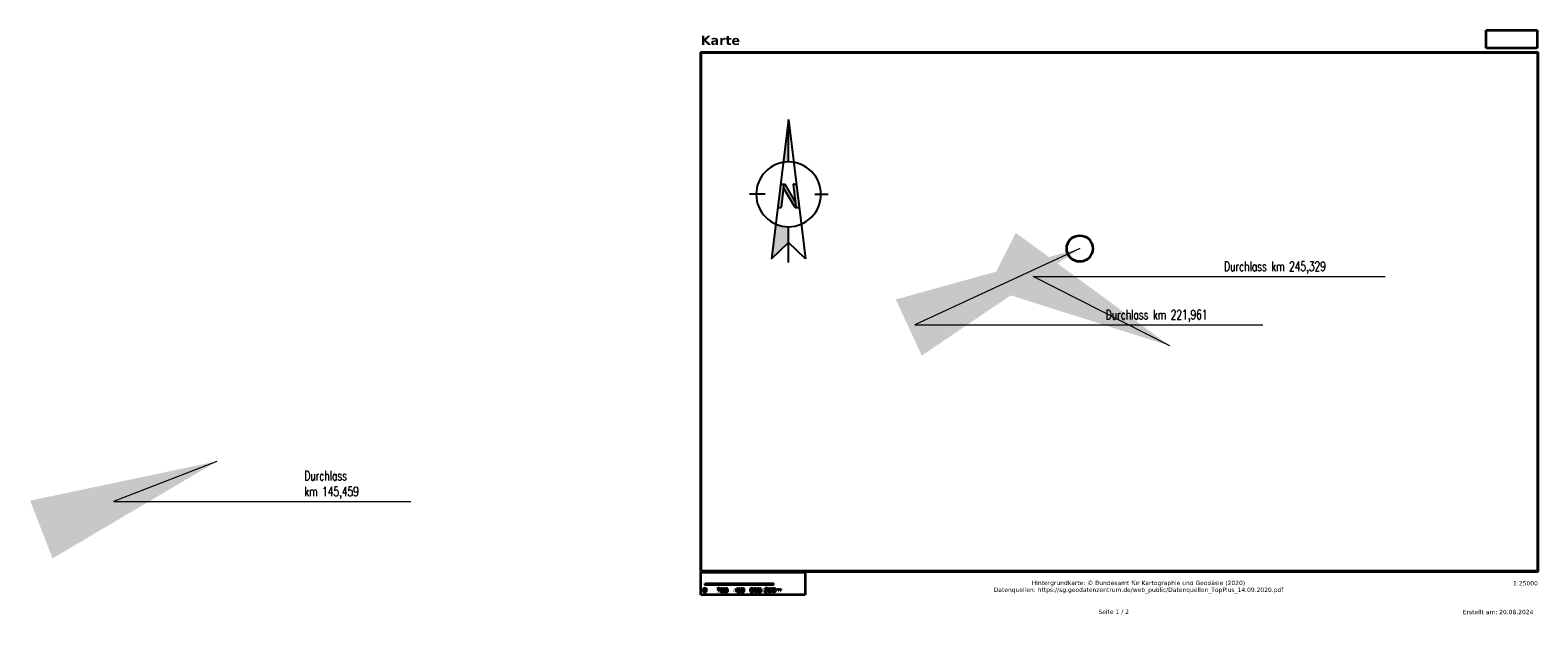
# Model space of a CAD drawing. Header units: metres. Extents: x -11 to 3443208, y -13 to 5427948.
# Tile 4 of 29: x 78 to 106, y -13 to -2. Entities that reach past the tile are written whole.
import ezdxf

# ---------------------------------------------------------------- set-up
doc = ezdxf.new("R2010")
doc.units = ezdxf.units.M
doc.linetypes.add('AUSGEZOGEN', pattern=[2, 1, 1])
for name, color, linetype in [('_NORDPFEIL', 7, 'Continuous'), ('PDF5_Bilder', 7, 'Continuous'), ('PDF5_Flächenfüllungen', 7, 'Continuous'), ('PDF5_Geometrie', 7, 'Continuous'), ('T__VERM', 3, 'Continuous')]:
    doc.layers.add(name, color=color, linetype=linetype)
doc.layers.add('IBJ_Sonstiges-1', color=1, linetype='Continuous', lineweight=50)
doc.layers.add('PDF5_Text', color=7, linetype='Continuous', true_color=0x003063)
doc.styles.add('PDF DejaVu Sans', font='DejaVuSans.ttf')
doc.styles.add('PDF DejaVu Sans Bold', font='DejaVuSans-Bold.ttf')
doc.styles.get("Standard").update_dxf_attribs({"font": 'simplex.shx', "width": 0.7})
doc.dimstyles.new('SOFI35$7', dxfattribs={"dimscale": 0, "dimtxt": 3.5, "dimasz": 3.5, "dimexe": 0.18, "dimexo": 0.0625, "dimgap": 0.945, "dimtad": 1, "dimdec": 3, "dimrnd": 0.001, "dimzin": 0, "dimdsep": 46, "dimtxsty": 'Standard', "dimblk1": 'SOF_BEMSTR1', "dimblk2": 'SOF_BEMSTR2', "dimcen": 3.5, "dimse1": 1, "dimse2": 1, "dimclrd": 1, "dimclre": 1, "dimclrt": 2, "dimadec": 0, "dimazin": 0, "dimtfac": 1, "dimtdec": 3, "dimtmove": 0, "dimatfit": 0, "dimfxl": 1, "dimtolj": 1, "dimtzin": 0, "dimlwd": 0, "dimlwe": 0, "dimarcsym": 0})
picture_1 = doc.add_image_def('image1.png', size_in_pixel=(1867, 1157))
picture_2 = doc.add_image_def('image2.png', size_in_pixel=(2068, 1281))
picture_3 = doc.add_image_def('image3.png', size_in_pixel=(1, 1))
picture_4 = doc.add_image_def('image4.png', size_in_pixel=(278, 98))

# ---------------------------------------------------------------- blocks, each defined once
blk = doc.blocks.new('NP')
at = {"color": 0}
for p, q in [((0, 1.834), (-0.414, -1.58)), ((0, 0.883), (0, 1.834)), ((0, 1.834), (0.414, -1.58)), ((0, 0.792), (0, 1.834)), ((-0.569, 0), (-0.958, 0)), ((-0.192, 0.25), (-0.083, 0.25)), ((-0.112, 0.25), (-0.181, -0.319)), ((0.158, -0.319), (-0.123, 0.161)), ((0.163, -0.172), (-0.083, 0.25)), ((0.112, 0.25), (0.181, -0.319)), ((0.129, 0.25), (0.112, 0.25)), ((0.129, 0.25), (0.192, 0.25)), ((-0.261, -0.319), (-0.181, -0.319)), ((0.158, -0.319), (0.261, -0.319)), ((0.639, 0), (0.968, 0)), ((0, -1.666), (0, -0.792)), ((-0.414, -1.58), (0, -1.177)), ((0.414, -1.58), (0, -1.177))]:
    blk.add_line(p, q, dxfattribs=at)
blk.add_ellipse((0, 0), major_axis=(0.56, 0.56), ratio=1, start_param=5.497787, end_param=11.780972, dxfattribs=at)
for points in [[(-0.127, 0.782), (0, 1.834), (0, 0.792), (-0.127, 0.782)], [(-0.127, 0.782), (0, 1.834), (0, 0.792), (-0.127, 0.782)], [(-0.127, 0.782), (0, 1.834), (0, 0.792), (0, 1.834)], [(-0.261, -0.319), (-0.192, 0.25), (-0.181, -0.319), (-0.112, 0.25)], [(-0.083, 0.25), (0.163, -0.172), (-0.123, 0.161), (0.158, -0.319)], [(-0.123, 0.161), (-0.112, 0.25), (-0.083, 0.25), (-0.112, 0.25)], [(0.181, -0.319), (0.112, 0.25), (0.261, -0.319), (0.192, 0.25)], [(0.158, -0.319), (0.163, -0.172), (0.181, -0.319), (0.163, -0.172)], [(-0.414, -1.58), (-0.31, -0.729), (0, -1.177), (0, -0.792)]]:
    blk.add_solid(points, dxfattribs=at)
blk = doc.blocks.new('SOF_BEMSTR1')
at = {"color": 0, "linetype": 'ByBlock', "lineweight": -2}
for p, q in [((0, 20), (0, -8.5)), ((3.535, 3.535), (-3.535, -3.535)), ((-5, 0), (5, 0))]:
    blk.add_line(p, q, dxfattribs=at)
blk = doc.blocks.new('SOF_BEMSTR2')
at = {"color": 0, "linetype": 'ByBlock', "lineweight": -2}
for p, q in [((0, -20), (0, 8.5)), ((3.535, 3.535), (-3.535, -3.535)), ((-5, 0), (5, 0))]:
    blk.add_line(p, q, dxfattribs=at)
blk = doc.blocks.new('Karte_221$965')
at = {"layer": 'PDF5_Flächenfüllungen', "linetype": 'AUSGEZOGEN', "lineweight": 35, "true_color": 0xffffff, "transparency": 33554559}
for points in [[(0.667, 1.028), (0.986, 1.028), (0.986, 1), (0.667, 1)], [(1.292, 1.028), (1.611, 1.028), (1.611, 1), (1.292, 1)]]:
    blk.add_hatch(color=7, dxfattribs=at).paths.add_polyline_path(points)
at = {"layer": 'PDF5_Flächenfüllungen', "linetype": 'AUSGEZOGEN', "lineweight": 35, "transparency": 33554559}
h = blk.add_hatch(color=256, dxfattribs=at)
h.paths.add_polyline_path([(0.896, 0.87), (0.935, 0.87), (0.935, 0.861), (0.883, 0.861), (0.883, 0.87)], flags=0)
h.paths.add_polyline_path([(0.9, 0.888, 0.004996), (0.883, 0.87)], flags=0)
h.paths.add_polyline_path([(0.907, 0.934, 0.072252), (0.896, 0.933)], flags=0)
h.paths.add_polyline_path([(0.896, 0.933, 0.055406), (0.884, 0.927)], flags=0)
h.paths.add_polyline_path([(0.884, 0.927), (0.884, 0.938)], flags=0)
h.paths.add_polyline_path([(0.926, 0.9, 0.003189), (0.917, 0.891)], flags=0)
h.paths.add_polyline_path([(0.917, 0.891, 0.0002), (0.896, 0.87)], flags=0)
h.paths.add_polyline_path([(0.981, 0.935, 0.267147), (0.968, 0.926)], flags=0)
h.paths.add_polyline_path([(1.052, 0.935, 0.267147), (1.039, 0.926)], flags=0)
for points in [[(0.986, 1.028), (1.306, 1.028), (1.306, 1), (0.986, 1)], [(1.611, 1.028), (1.931, 1.028), (1.931, 1), (1.611, 1)]]:
    blk.add_hatch(color=256, dxfattribs=at).paths.add_polyline_path(points)
h = blk.add_hatch(color=256, dxfattribs=at)
h.paths.add_polyline_path([(1.223, 0.933), (1.195, 0.889), (1.223, 0.889)], flags=0)
h.paths.add_polyline_path([(1.22, 0.942), (1.233, 0.942), (1.233, 0.889), (1.245, 0.889), (1.245, 0.88), (1.233, 0.88), (1.233, 0.861), (1.223, 0.861), (1.223, 0.88), (1.186, 0.88), (1.186, 0.891)], flags=0)
h.paths.add_polyline_path([(1.287, 0.935, 0.267147), (1.274, 0.926)], flags=0)
h.paths.add_polyline_path([(1.357, 0.935, 0.267147), (1.344, 0.926)], flags=0)
h = blk.add_hatch(color=256, dxfattribs=at)
h.paths.add_polyline_path([(1.525, 0.873, 0.202637), (1.537, 0.868)], flags=0)
h.paths.add_polyline_path([(1.558, 0.94), (1.558, 0.93)], flags=0)
h.paths.add_polyline_path([(1.55, 0.943, 0.043334), (1.541, 0.944)], flags=0)
h.paths.add_polyline_path([(1.558, 0.94, 0.049209), (1.55, 0.943)], flags=0)
h.paths.add_polyline_path([(1.606, 0.935, 0.267147), (1.593, 0.926)], flags=0)
h.paths.add_polyline_path([(1.677, 0.935, 0.267147), (1.664, 0.926)], flags=0)
h = blk.add_hatch(color=256, dxfattribs=at)
h.paths.add_polyline_path([(1.811, 0.872, 0.186975), (1.816, 0.884)], flags=0)
h.paths.add_polyline_path([(1.773, 0.923, 0.159072), (1.777, 0.911)], flags=0)
h.paths.add_polyline_path([(1.825, 0.923, 0.212147), (1.818, 0.938)], flags=0)
h.paths.add_polyline_path([(1.81, 0.904, 0.147722), (1.821, 0.911)], flags=0)
h.paths.add_polyline_path([(1.827, 0.884, 0.165198), (1.823, 0.897)], flags=0)
h.paths.add_polyline_path([(1.788, 0.904, 0.14286), (1.776, 0.897)], flags=0)
h.paths.add_polyline_path([(1.81, 0.912, 0.196821), (1.814, 0.922)], flags=0)
h.paths.add_polyline_path([(1.87, 0.935, 0.267147), (1.857, 0.926)], flags=0)
h.paths.add_polyline_path([(1.941, 0.935, 0.267147), (1.928, 0.926)], flags=0)
h.paths.add_polyline_path([(2.055, 0.923, 0.123685), (2.043, 0.92)], flags=0)
h.paths.add_polyline_path([(2.075, 0.898), (2.075, 0.861), (2.065, 0.861), (2.065, 0.898)], flags=0)
h.paths.add_polyline_path([(2.035, 0.895), (2.035, 0.861), (2.025, 0.861), (2.025, 0.898)], flags=0)
h.paths.add_polyline_path([(1.996, 0.895), (1.996, 0.861), (1.986, 0.861), (1.986, 0.922), (1.996, 0.922), (1.996, 0.913)], flags=0)
at = {"layer": 'PDF5_Flächenfüllungen', "linetype": 'AUSGEZOGEN', "lineweight": 35, "true_color": 0x003063, "transparency": 33554559}
h = blk.add_hatch(color=148, dxfattribs=at)
h.paths.add_polyline_path([(0.583, 0.389), (16.139, 0.389)], flags=0)
h.paths.add_polyline_path([(16.139, 0.389), (16.139, 0.597)], flags=0)
h.paths.add_polyline_path([(16.139, 0.597), (0.583, 0.597)], flags=0)
h.paths.add_polyline_path([(0.583, 0.597), (0.583, 0.389)], flags=0)
at = {"layer": 'PDF5_Geometrie', "color": 148, "linetype": 'AUSGEZOGEN', "lineweight": 35, "true_color": 0x003063}
blk.add_lwpolyline([(0.583, 1.25), (16.139, 1.25), (16.139, 10.889), (0.583, 10.889)], close=True, dxfattribs=at)
at = {"layer": 'PDF5_Geometrie', "linetype": 'AUSGEZOGEN', "lineweight": 35}
blk.add_lwpolyline([(0.66, 0.935, 0.270762), (0.648, 0.926)], format="xyb", dxfattribs=at)
blk.add_lwpolyline([(0.667, 1.028), (1.931, 1.028), (1.931, 1), (0.667, 1)], close=True, dxfattribs=at)
for points in [[(0.632, 0.902), (0.632, 0.902), (0.632, 0.922), (0.64, 0.933)], [(0.64, 0.87), (0.64, 0.87), (0.632, 0.881), (0.632, 0.902)], [(0.64, 0.933), (0.64, 0.933), (0.647, 0.944), (0.66, 0.944)], [(0.66, 0.86), (0.66, 0.86), (0.647, 0.86), (0.64, 0.87)], [(0.648, 0.926), (0.648, 0.926), (0.643, 0.918), (0.643, 0.902)], [(0.643, 0.902), (0.643, 0.902), (0.643, 0.885), (0.648, 0.877)], [(0.648, 0.877), (0.648, 0.877), (0.652, 0.868), (0.66, 0.868)], [(0.66, 0.944), (0.66, 0.944), (0.674, 0.944), (0.681, 0.933)], [(0.673, 0.926), (0.673, 0.926), (0.669, 0.935), (0.66, 0.935)], [(0.66, 0.868), (0.66, 0.868), (0.669, 0.868), (0.673, 0.877)], [(0.681, 0.87), (0.681, 0.87), (0.674, 0.86), (0.66, 0.86)], [(0.677, 0.902), (0.677, 0.902), (0.677, 0.918), (0.673, 0.926)], [(0.673, 0.877), (0.673, 0.877), (0.677, 0.885), (0.677, 0.902)], [(0.681, 0.933), (0.681, 0.933), (0.688, 0.922), (0.688, 0.902)], [(0.688, 0.902), (0.688, 0.902), (0.688, 0.881), (0.681, 0.87)], [(0.884, 0.938), (0.884, 0.938), (0.89, 0.941), (0.896, 0.942)], [(0.896, 0.942), (0.896, 0.942), (0.902, 0.944), (0.907, 0.944)], [(0.9, 0.888), (0.9, 0.888), (0.911, 0.899), (0.914, 0.902)], [(0.907, 0.944), (0.907, 0.944), (0.919, 0.944), (0.927, 0.937)], [(0.919, 0.93), (0.919, 0.93), (0.914, 0.934), (0.907, 0.934)], [(0.914, 0.902), (0.914, 0.902), (0.919, 0.908), (0.921, 0.912)], [(0.923, 0.92), (0.923, 0.92), (0.923, 0.926), (0.919, 0.93)], [(0.921, 0.912), (0.921, 0.912), (0.923, 0.916), (0.923, 0.92)], [(0.932, 0.911), (0.932, 0.911), (0.93, 0.907), (0.926, 0.9)], [(0.927, 0.937), (0.927, 0.937), (0.934, 0.931), (0.934, 0.921)], [(0.934, 0.921), (0.934, 0.921), (0.934, 0.916), (0.932, 0.911)], [(0.953, 0.902), (0.953, 0.902), (0.953, 0.922), (0.96, 0.933)], [(0.96, 0.87), (0.96, 0.87), (0.953, 0.881), (0.953, 0.902)], [(0.96, 0.933), (0.96, 0.933), (0.967, 0.944), (0.981, 0.944)], [(0.981, 0.86), (0.981, 0.86), (0.967, 0.86), (0.96, 0.87)], [(0.968, 0.926), (0.968, 0.926), (0.964, 0.918), (0.964, 0.902)], [(0.964, 0.902), (0.964, 0.902), (0.964, 0.885), (0.968, 0.877)], [(0.968, 0.877), (0.968, 0.877), (0.973, 0.868), (0.981, 0.868)], [(0.981, 0.944), (0.981, 0.944), (0.995, 0.944), (1.002, 0.933)], [(0.994, 0.926), (0.994, 0.926), (0.99, 0.935), (0.981, 0.935)], [(0.981, 0.868), (0.981, 0.868), (0.99, 0.868), (0.994, 0.877)], [(1.002, 0.87), (1.002, 0.87), (0.995, 0.86), (0.981, 0.86)], [(0.998, 0.902), (0.998, 0.902), (0.998, 0.918), (0.994, 0.926)], [(0.994, 0.877), (0.994, 0.877), (0.998, 0.885), (0.998, 0.902)], [(1.002, 0.933), (1.002, 0.933), (1.009, 0.922), (1.009, 0.902)], [(1.009, 0.902), (1.009, 0.902), (1.009, 0.881), (1.002, 0.87)], [(1.024, 0.902), (1.024, 0.902), (1.024, 0.922), (1.031, 0.933)], [(1.031, 0.87), (1.031, 0.87), (1.024, 0.881), (1.024, 0.902)], [(1.031, 0.933), (1.031, 0.933), (1.038, 0.944), (1.052, 0.944)], [(1.052, 0.86), (1.052, 0.86), (1.038, 0.86), (1.031, 0.87)], [(1.039, 0.926), (1.039, 0.926), (1.035, 0.918), (1.035, 0.902)], [(1.035, 0.902), (1.035, 0.902), (1.035, 0.885), (1.039, 0.877)], [(1.039, 0.877), (1.039, 0.877), (1.043, 0.868), (1.052, 0.868)], [(1.052, 0.944), (1.052, 0.944), (1.065, 0.944), (1.073, 0.933)], [(1.064, 0.926), (1.064, 0.926), (1.06, 0.935), (1.052, 0.935)], [(1.052, 0.868), (1.052, 0.868), (1.06, 0.868), (1.064, 0.877)], [(1.073, 0.87), (1.073, 0.87), (1.065, 0.86), (1.052, 0.86)], [(1.069, 0.902), (1.069, 0.902), (1.069, 0.918), (1.064, 0.926)], [(1.064, 0.877), (1.064, 0.877), (1.069, 0.885), (1.069, 0.902)], [(1.073, 0.933), (1.073, 0.933), (1.08, 0.922), (1.08, 0.902)], [(1.08, 0.902), (1.08, 0.902), (1.08, 0.881), (1.073, 0.87)], [(1.259, 0.902), (1.259, 0.902), (1.259, 0.922), (1.266, 0.933)], [(1.266, 0.87), (1.266, 0.87), (1.259, 0.881), (1.259, 0.902)], [(1.266, 0.933), (1.266, 0.933), (1.273, 0.944), (1.287, 0.944)], [(1.287, 0.86), (1.287, 0.86), (1.273, 0.86), (1.266, 0.87)], [(1.274, 0.926), (1.274, 0.926), (1.27, 0.918), (1.27, 0.902)], [(1.27, 0.902), (1.27, 0.902), (1.27, 0.885), (1.274, 0.877)], [(1.274, 0.877), (1.274, 0.877), (1.278, 0.868), (1.287, 0.868)], [(1.287, 0.944), (1.287, 0.944), (1.3, 0.944), (1.307, 0.933)], [(1.299, 0.926), (1.299, 0.926), (1.295, 0.935), (1.287, 0.935)], [(1.287, 0.868), (1.287, 0.868), (1.295, 0.868), (1.299, 0.877)], [(1.307, 0.87), (1.307, 0.87), (1.3, 0.86), (1.287, 0.86)], [(1.304, 0.902), (1.304, 0.902), (1.304, 0.918), (1.299, 0.926)], [(1.299, 0.877), (1.299, 0.877), (1.304, 0.885), (1.304, 0.902)], [(1.307, 0.933), (1.307, 0.933), (1.315, 0.922), (1.315, 0.902)], [(1.315, 0.902), (1.315, 0.902), (1.315, 0.881), (1.307, 0.87)], [(1.329, 0.902), (1.329, 0.902), (1.329, 0.922), (1.337, 0.933)], [(1.337, 0.87), (1.337, 0.87), (1.329, 0.881), (1.329, 0.902)], [(1.337, 0.933), (1.337, 0.933), (1.344, 0.944), (1.357, 0.944)], [(1.357, 0.86), (1.357, 0.86), (1.344, 0.86), (1.337, 0.87)], [(1.344, 0.926), (1.344, 0.926), (1.34, 0.918), (1.34, 0.902)], [(1.34, 0.902), (1.34, 0.902), (1.34, 0.885), (1.344, 0.877)], [(1.344, 0.877), (1.344, 0.877), (1.349, 0.868), (1.357, 0.868)], [(1.357, 0.944), (1.357, 0.944), (1.371, 0.944), (1.378, 0.933)], [(1.37, 0.926), (1.37, 0.926), (1.366, 0.935), (1.357, 0.935)], [(1.357, 0.868), (1.357, 0.868), (1.366, 0.868), (1.37, 0.877)], [(1.378, 0.87), (1.378, 0.87), (1.371, 0.86), (1.357, 0.86)], [(1.374, 0.902), (1.374, 0.902), (1.374, 0.918), (1.37, 0.926)], [(1.37, 0.877), (1.37, 0.877), (1.374, 0.885), (1.374, 0.902)], [(1.378, 0.933), (1.378, 0.933), (1.385, 0.922), (1.385, 0.902)], [(1.385, 0.902), (1.385, 0.902), (1.385, 0.881), (1.378, 0.87)], [(1.508, 0.902), (1.508, 0.902), (1.508, 0.921), (1.517, 0.932)], [(1.515, 0.87), (1.515, 0.87), (1.508, 0.881), (1.508, 0.902)], [(1.537, 0.86), (1.537, 0.86), (1.523, 0.86), (1.515, 0.87)], [(1.517, 0.932), (1.517, 0.932), (1.526, 0.944), (1.541, 0.944)], [(1.525, 0.927), (1.525, 0.927), (1.52, 0.92), (1.519, 0.905)], [(1.519, 0.905), (1.519, 0.905), (1.522, 0.91), (1.527, 0.912)], [(1.525, 0.901), (1.525, 0.901), (1.521, 0.896), (1.521, 0.887)], [(1.521, 0.887), (1.521, 0.887), (1.521, 0.878), (1.525, 0.873)], [(1.542, 0.934), (1.542, 0.934), (1.531, 0.934), (1.525, 0.927)], [(1.537, 0.906), (1.537, 0.906), (1.529, 0.906), (1.525, 0.901)], [(1.527, 0.912), (1.527, 0.912), (1.532, 0.915), (1.537, 0.915)], [(1.537, 0.915), (1.537, 0.915), (1.549, 0.915), (1.557, 0.907)], [(1.548, 0.901), (1.548, 0.901), (1.544, 0.906), (1.537, 0.906)], [(1.537, 0.868), (1.537, 0.868), (1.544, 0.868), (1.548, 0.873)], [(1.556, 0.867), (1.556, 0.867), (1.549, 0.86), (1.537, 0.86)], [(1.55, 0.933), (1.55, 0.933), (1.546, 0.934), (1.542, 0.934)], [(1.553, 0.887), (1.553, 0.887), (1.553, 0.896), (1.548, 0.901)], [(1.548, 0.873), (1.548, 0.873), (1.553, 0.878), (1.553, 0.887)], [(1.558, 0.93), (1.558, 0.93), (1.554, 0.932), (1.55, 0.933)], [(1.564, 0.887), (1.564, 0.887), (1.564, 0.875), (1.556, 0.867)], [(1.557, 0.907), (1.557, 0.907), (1.564, 0.9), (1.564, 0.887)], [(1.578, 0.902), (1.578, 0.902), (1.578, 0.922), (1.585, 0.933)], [(1.585, 0.87), (1.585, 0.87), (1.578, 0.881), (1.578, 0.902)], [(1.585, 0.933), (1.585, 0.933), (1.592, 0.944), (1.606, 0.944)], [(1.606, 0.86), (1.606, 0.86), (1.592, 0.86), (1.585, 0.87)], [(1.593, 0.926), (1.593, 0.926), (1.589, 0.918), (1.589, 0.902)], [(1.589, 0.902), (1.589, 0.902), (1.589, 0.885), (1.593, 0.877)], [(1.593, 0.877), (1.593, 0.877), (1.598, 0.868), (1.606, 0.868)], [(1.606, 0.944), (1.606, 0.944), (1.62, 0.944), (1.627, 0.933)], [(1.619, 0.926), (1.619, 0.926), (1.615, 0.935), (1.606, 0.935)], [(1.606, 0.868), (1.606, 0.868), (1.615, 0.868), (1.619, 0.877)], [(1.627, 0.87), (1.627, 0.87), (1.62, 0.86), (1.606, 0.86)], [(1.623, 0.902), (1.623, 0.902), (1.623, 0.918), (1.619, 0.926)], [(1.619, 0.877), (1.619, 0.877), (1.623, 0.885), (1.623, 0.902)], [(1.627, 0.933), (1.627, 0.933), (1.634, 0.922), (1.634, 0.902)], [(1.634, 0.902), (1.634, 0.902), (1.634, 0.881), (1.627, 0.87)], [(1.649, 0.902), (1.649, 0.902), (1.649, 0.922), (1.656, 0.933)], [(1.656, 0.87), (1.656, 0.87), (1.649, 0.881), (1.649, 0.902)], [(1.656, 0.933), (1.656, 0.933), (1.663, 0.944), (1.677, 0.944)], [(1.677, 0.86), (1.677, 0.86), (1.663, 0.86), (1.656, 0.87)], [(1.664, 0.926), (1.664, 0.926), (1.66, 0.918), (1.66, 0.902)], [(1.66, 0.902), (1.66, 0.902), (1.66, 0.885), (1.664, 0.877)], [(1.664, 0.877), (1.664, 0.877), (1.668, 0.868), (1.677, 0.868)], [(1.677, 0.944), (1.677, 0.944), (1.69, 0.944), (1.698, 0.933)], [(1.689, 0.926), (1.689, 0.926), (1.685, 0.935), (1.677, 0.935)], [(1.677, 0.868), (1.677, 0.868), (1.685, 0.868), (1.689, 0.877)], [(1.698, 0.87), (1.698, 0.87), (1.69, 0.86), (1.677, 0.86)], [(1.694, 0.902), (1.694, 0.902), (1.694, 0.918), (1.689, 0.926)], [(1.689, 0.877), (1.689, 0.877), (1.694, 0.885), (1.694, 0.902)], [(1.698, 0.933), (1.698, 0.933), (1.705, 0.922), (1.705, 0.902)], [(1.705, 0.902), (1.705, 0.902), (1.705, 0.881), (1.698, 0.87)], [(1.772, 0.884), (1.772, 0.884), (1.772, 0.892), (1.776, 0.897)], [(1.779, 0.866), (1.779, 0.866), (1.772, 0.872), (1.772, 0.884)], [(1.773, 0.923), (1.773, 0.923), (1.773, 0.932), (1.78, 0.938)], [(1.788, 0.904), (1.788, 0.904), (1.781, 0.906), (1.777, 0.911)], [(1.799, 0.86), (1.799, 0.86), (1.786, 0.86), (1.779, 0.866)], [(1.78, 0.938), (1.78, 0.938), (1.787, 0.944), (1.799, 0.944)], [(1.787, 0.895), (1.787, 0.895), (1.782, 0.891), (1.782, 0.884)], [(1.782, 0.884), (1.782, 0.884), (1.782, 0.877), (1.787, 0.872)], [(1.788, 0.931), (1.788, 0.931), (1.784, 0.928), (1.784, 0.922)], [(1.784, 0.922), (1.784, 0.922), (1.784, 0.915), (1.788, 0.912)], [(1.799, 0.9), (1.799, 0.9), (1.791, 0.9), (1.787, 0.895)], [(1.787, 0.872), (1.787, 0.872), (1.791, 0.868), (1.799, 0.868)], [(1.799, 0.935), (1.799, 0.935), (1.792, 0.935), (1.788, 0.931)], [(1.788, 0.912), (1.788, 0.912), (1.792, 0.908), (1.799, 0.908)], [(1.799, 0.944), (1.799, 0.944), (1.811, 0.944), (1.818, 0.938)], [(1.81, 0.931), (1.81, 0.931), (1.806, 0.935), (1.799, 0.935)], [(1.799, 0.908), (1.799, 0.908), (1.806, 0.908), (1.81, 0.912)], [(1.811, 0.895), (1.811, 0.895), (1.807, 0.9), (1.799, 0.9)], [(1.799, 0.868), (1.799, 0.868), (1.807, 0.868), (1.811, 0.872)], [(1.82, 0.866), (1.82, 0.866), (1.813, 0.86), (1.799, 0.86)], [(1.814, 0.922), (1.814, 0.922), (1.814, 0.928), (1.81, 0.931)], [(1.81, 0.904), (1.81, 0.904), (1.818, 0.902), (1.823, 0.897)], [(1.816, 0.884), (1.816, 0.884), (1.816, 0.891), (1.811, 0.895)], [(1.827, 0.884), (1.827, 0.884), (1.827, 0.872), (1.82, 0.866)], [(1.825, 0.923), (1.825, 0.923), (1.825, 0.916), (1.821, 0.911)], [(1.842, 0.902), (1.842, 0.902), (1.842, 0.922), (1.849, 0.933)], [(1.849, 0.87), (1.849, 0.87), (1.842, 0.881), (1.842, 0.902)], [(1.849, 0.933), (1.849, 0.933), (1.856, 0.944), (1.87, 0.944)], [(1.87, 0.86), (1.87, 0.86), (1.856, 0.86), (1.849, 0.87)], [(1.857, 0.926), (1.857, 0.926), (1.853, 0.918), (1.853, 0.902)], [(1.853, 0.902), (1.853, 0.902), (1.853, 0.885), (1.857, 0.877)], [(1.857, 0.877), (1.857, 0.877), (1.862, 0.868), (1.87, 0.868)], [(1.87, 0.944), (1.87, 0.944), (1.884, 0.944), (1.891, 0.933)], [(1.883, 0.926), (1.883, 0.926), (1.878, 0.935), (1.87, 0.935)], [(1.87, 0.868), (1.87, 0.868), (1.878, 0.868), (1.883, 0.877)], [(1.891, 0.87), (1.891, 0.87), (1.884, 0.86), (1.87, 0.86)], [(1.887, 0.902), (1.887, 0.902), (1.887, 0.918), (1.883, 0.926)], [(1.883, 0.877), (1.883, 0.877), (1.887, 0.885), (1.887, 0.902)], [(1.891, 0.933), (1.891, 0.933), (1.898, 0.922), (1.898, 0.902)], [(1.898, 0.902), (1.898, 0.902), (1.898, 0.881), (1.891, 0.87)], [(1.913, 0.902), (1.913, 0.902), (1.913, 0.922), (1.92, 0.933)], [(1.92, 0.87), (1.92, 0.87), (1.913, 0.881), (1.913, 0.902)], [(1.92, 0.933), (1.92, 0.933), (1.927, 0.944), (1.941, 0.944)], [(1.941, 0.86), (1.941, 0.86), (1.927, 0.86), (1.92, 0.87)], [(1.928, 0.926), (1.928, 0.926), (1.924, 0.918), (1.924, 0.902)], [(1.924, 0.902), (1.924, 0.902), (1.924, 0.885), (1.928, 0.877)], [(1.928, 0.877), (1.928, 0.877), (1.932, 0.868), (1.941, 0.868)], [(1.941, 0.944), (1.941, 0.944), (1.954, 0.944), (1.962, 0.933)], [(1.953, 0.926), (1.953, 0.926), (1.949, 0.935), (1.941, 0.935)], [(1.941, 0.868), (1.941, 0.868), (1.949, 0.868), (1.953, 0.877)], [(1.962, 0.87), (1.962, 0.87), (1.954, 0.86), (1.941, 0.86)], [(1.958, 0.902), (1.958, 0.902), (1.958, 0.918), (1.953, 0.926)], [(1.953, 0.877), (1.953, 0.877), (1.958, 0.885), (1.958, 0.902)], [(1.962, 0.933), (1.962, 0.933), (1.969, 0.922), (1.969, 0.902)], [(1.969, 0.902), (1.969, 0.902), (1.969, 0.881), (1.962, 0.87)], [(1.996, 0.913), (1.996, 0.913), (2, 0.918), (2.004, 0.921)], [(2.001, 0.909), (2.001, 0.909), (1.996, 0.904), (1.996, 0.895)], [(2.013, 0.915), (2.013, 0.915), (2.005, 0.915), (2.001, 0.909)], [(2.004, 0.921), (2.004, 0.921), (2.009, 0.923), (2.016, 0.923)], [(2.022, 0.91), (2.022, 0.91), (2.019, 0.915), (2.013, 0.915)], [(2.016, 0.923), (2.016, 0.923), (2.022, 0.923), (2.027, 0.92)], [(2.025, 0.898), (2.025, 0.898), (2.025, 0.906), (2.022, 0.91)], [(2.027, 0.92), (2.027, 0.92), (2.032, 0.917), (2.034, 0.91)], [(2.034, 0.91), (2.034, 0.91), (2.038, 0.917), (2.043, 0.92)], [(2.04, 0.909), (2.04, 0.909), (2.035, 0.904), (2.035, 0.895)], [(2.052, 0.915), (2.052, 0.915), (2.045, 0.915), (2.04, 0.909)], [(2.062, 0.91), (2.062, 0.91), (2.059, 0.915), (2.052, 0.915)], [(2.055, 0.923), (2.055, 0.923), (2.064, 0.923), (2.069, 0.917)], [(2.065, 0.898), (2.065, 0.898), (2.065, 0.906), (2.062, 0.91)], [(2.069, 0.917), (2.069, 0.917), (2.075, 0.91), (2.075, 0.898)]]:
    blk.add_open_spline(points, degree=3, dxfattribs=at)
at = {"layer": 'PDF5_Text', "linetype": 'AUSGEZOGEN', "lineweight": 35, "attachment_point": 4}
for s, insert, char_height, style in [('Karte', (0.583, 11.116), 0.1721, 'PDF DejaVu Sans Bold'), ('Datenquellen: https://sg.geodatenzentrum.de/web_public/Datenquellen_TopPlus_14.09.2020.pdf', (6.027, 0.897), 0.081, 'PDF DejaVu Sans'), ('Hintergrundkarte: © Bundesamt für Kartographie und Geodäsie (2020)', (6.734, 1.026), 0.081, 'PDF DejaVu Sans'), ('1:25000', (15.678, 1.031), 0.081, 'PDF DejaVu Sans')]:
    blk.add_mtext(s, dxfattribs=dict(at, insert=insert, char_height=char_height, style=style))
at = {"layer": 'PDF5_Text', "color": 7, "linetype": 'AUSGEZOGEN', "lineweight": 35, "true_color": 0xffffff, "char_height": 0.081, "attachment_point": 4, "style": 'PDF DejaVu Sans'}
for s, insert in [('Seite 1 / 2', (7.974, 0.496)), ('Erstellt am: 20.08.2024', (14.745, 0.496))]:
    blk.add_mtext(s, dxfattribs=dict(at, insert=insert))
at = {"layer": 'PDF5_Bilder', "linetype": 'AUSGEZOGEN', "lineweight": 35}
image = blk.add_image(picture_4, insert=(15.181, 10.972), size_in_units=(0.946, 0.333), dxfattribs=at)
image.dxf.flags = 15
image = blk.add_image(picture_1, insert=(0.583, 1.25), size_in_units=(15.554, 9.639), dxfattribs=at)
image.dxf.flags = 15
image = blk.add_image(picture_2, insert=(0.583, 1.253), size_in_units=(15.556, 9.636), dxfattribs=at)
image.dxf.flags = 15
image = blk.add_image(picture_3, insert=(0.583, 0.819), size_in_units=(1.944, 0.417), dxfattribs=at)
image.dxf.flags = 15

msp = doc.modelspace()

# ---------------------------------------------------------------- linework, layer by layer
at = {"layer": 'IBJ_Sonstiges-1', "color": 10, "linetype": 'AUSGEZOGEN', "lineweight": 35}
msp.add_circle((97.1135, -6.4432), 0.2432, dxfattribs=at)

# ---------------------------------------------------------------- block references
at = {"layer": '_NORDPFEIL', "color": 7, "xscale": 0.7592185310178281, "yscale": 0.7592185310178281, "zscale": 0.7592185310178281, "rotation": 359.9985461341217}
msp.add_blockref('NP', (91.7019, -5.4363), dxfattribs=at)
at = {"layer": 'T__VERM', "linetype": 'AUSGEZOGEN', "lineweight": 35}
msp.add_blockref('Karte_221$965', (89.4865, -13.6925), dxfattribs=at)

# ---------------------------------------------------------------- texts
at = {"layer": 'T__VERM', "color": 2, "linetype": 'AUSGEZOGEN', "lineweight": 35, "char_height": 0.175, "attachment_point": 7}
for s, insert in [('\\A1;Durchlass km 245,329', (99.7955, -6.9147)), ('\\A1;Durchlass km 221,961', (97.5958, -7.812))]:
    msp.add_mtext(s, dxfattribs=dict(at, insert=insert))

# ---------------------------------------------------------------- leaders
at = {"layer": 'T__VERM', "linetype": 'AUSGEZOGEN', "lineweight": 35, "annotation_type": 0, "has_hookline": 1, "hookline_direction": 0}
for points, text_width in [([(98.7845, -8.2497), (96.2482, -6.9619), (99.7482, -6.9619)], 2.0942), ([(97.1135, -6.4432), (94.0485, -7.8592), (97.5485, -7.8592)], 2.0242), ([(81.08, -10.3965), (79.1558, -11.1431), (82.6558, -11.1431)], 1.0792)]:
    msp.add_leader(points, dimstyle='SOFI35$7', override={"dimscale": 0}, dxfattribs=dict(at, text_width=text_width))

# ---------------------------------------------------------------- next in the draw order: texts
at = {"layer": 'T__VERM', "color": 2, "linetype": 'AUSGEZOGEN', "lineweight": 35, "insert": (82.7031, -11.0959), "char_height": 0.175, "attachment_point": 7, "bg_fill": 3, "box_fill_scale": 1.5, "bg_fill_color": 256, "bg_fill_transparency": 0}
msp.add_mtext('\\A1;Durchlass\\Pkm 145,459', dxfattribs=at)

doc.saveas('drawing.dxf')
